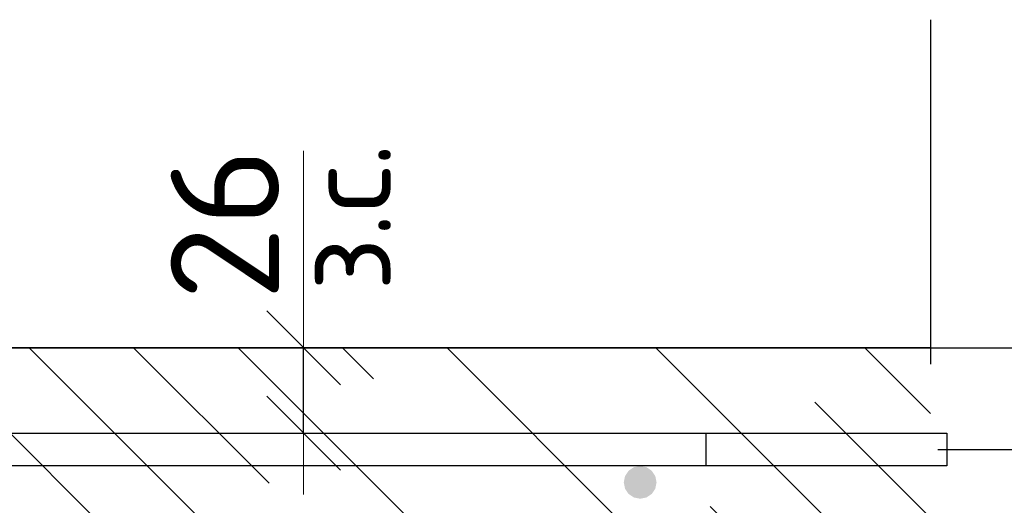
# Model space of a CAD drawing. Header units: metres. Extents: x -38 to 97, y -15 to 21.
# Tile 151 of 230: x 72.479 to 72.778, y 8.484 to 8.632. Entities that reach past the tile are written whole.
import ezdxf

# ---------------------------------------------------------------- set-up
doc = ezdxf.new("R2010")
doc.units = ezdxf.units.M
doc.header["$PDMODE"] = 65
doc.linetypes.add('______4', pattern=[0.135, 0.105, -0.03])
for name, color, linetype, lineweight in [('XR$3$Арм. стержнями верхней зоны', 180, 'Continuous', 35), ('XR$3$Арм.стержн. Арматура края', 96, 'Continuous', 35), ('XR$3$Размерная линия (1)', 7, 'Continuous', 13), ('XR$3$Размерная линия_ общее', 7, 'Continuous', 13), ('XR$4$Арм. стержнями верхней зоны', 180, 'Continuous', 35), ('XR$4$Арм.стержн. Арматура края', 96, 'Continuous', 35), ('XR$4$Размерная линия (1)', 7, 'Continuous', 13), ('XR$4$Размерная линия_ общее', 7, 'Continuous', 13), ('XR$6$Арм. стержнями верхней зоны', 180, 'Continuous', 35), ('XR$6$Арм.стержн. Арматура края', 96, 'Continuous', 35), ('XR$6$Размерная линия (1)', 7, 'Continuous', 13), ('XR$6$Размерная линия_ общее', 7, 'Continuous', 13)]:
    doc.layers.add(name, color=color, linetype=linetype, lineweight=lineweight)
doc.styles.add('ISOCPEUR', font='txt')
doc.dimstyles.new('DIMSTYLE_11', dxfattribs={"dimtxt": 0.033, "dimasz": 0.0375, "dimexe": 0, "dimexo": 0, "dimgap": 0.0165, "dimtad": 2, "dimdec": 0, "dimlfac": 1000, "dimrnd": 1, "dimzin": 12, "dimdsep": 46, "dimtxsty": 'ISOCPEUR', "dimblk1": 'ALL_ML_STRICH', "dimblk2": 'ALL_ML_STRICH', "dimsah": 1, "dimcen": 0, "dimclrd": 7, "dimclre": 256, "dimclrt": 7, "dimadec": 0, "dimazin": 0, "dimtfac": 1, "dimtdec": 0, "dimtix": 1, "dimtmove": 2, "dimatfit": 3, "dimfxl": 0, "dimtvp": 1.2, "dimtzin": 0, "dimlwd": 0, "dimlwe": -3, "dimarcsym": 0})
doc.dimstyles.new('DIMSTYLE_12', dxfattribs={"dimtxt": 0.03, "dimasz": 0.03, "dimexe": 0, "dimexo": 0, "dimgap": 0.015, "dimtad": 2, "dimdec": 0, "dimlfac": 1000, "dimrnd": 1, "dimzin": 12, "dimdsep": 46, "dimtxsty": 'ISOCPEUR', "dimblk1": 'ALL_ML_STRICH', "dimblk2": 'ALL_ML_STRICH', "dimsah": 1, "dimcen": 0, "dimclrd": 7, "dimclre": 256, "dimclrt": 7, "dimadec": 0, "dimazin": 0, "dimtfac": 1, "dimtdec": 0, "dimtix": 1, "dimtmove": 2, "dimatfit": 3, "dimfxl": 0, "dimtzin": 0, "dimlwd": 0, "dimlwe": -3, "dimarcsym": 0})
doc.dimstyles.new('DIMSTYLE_14', dxfattribs={"dimtxt": 0.03, "dimasz": 0.03, "dimexe": 0, "dimexo": 0, "dimgap": 0.015, "dimtad": 2, "dimdec": 0, "dimlfac": 1000, "dimrnd": 1, "dimzin": 12, "dimdsep": 46, "dimtxsty": 'ISOCPEUR', "dimblk1": 'ALL_ML_STRICH', "dimblk2": 'ALL_ML_STRICH', "dimsah": 1, "dimcen": 0, "dimclrd": 7, "dimclre": 256, "dimclrt": 7, "dimadec": 0, "dimazin": 0, "dimtfac": 1, "dimtdec": 0, "dimtix": 1, "dimtmove": 2, "dimatfit": 3, "dimfxl": 0, "dimtvp": 1.2, "dimtzin": 0, "dimlwd": 0, "dimlwe": -3, "dimarcsym": 0})
doc.dimstyles.new('DIMSTYLE_8', dxfattribs={"dimtxt": 0.033, "dimasz": 0.0375, "dimexe": 0, "dimexo": 0, "dimgap": 0.0165, "dimtad": 2, "dimdec": 0, "dimlfac": 1000, "dimrnd": 1, "dimzin": 12, "dimdsep": 46, "dimtxsty": 'ISOCPEUR', "dimblk1": 'ALL_ML_STRICH', "dimblk2": 'ALL_ML_STRICH', "dimsah": 1, "dimcen": 0, "dimclrd": 7, "dimclre": 256, "dimclrt": 7, "dimadec": 0, "dimazin": 0, "dimtfac": 1, "dimtdec": 0, "dimtix": 1, "dimtmove": 2, "dimatfit": 3, "dimfxl": 0, "dimtzin": 0, "dimlwd": 0, "dimlwe": -3, "dimarcsym": 0})
pattern_1 = [(135, (0, 0), (-0.031819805, -0.031819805), [0.4, -0.05, 0, -0.05]), (135, (-0.01591, -0.01591), (-0.031819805, -0.031819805), [0.8, -0.1, 0.1, -0.1])]

# ---------------------------------------------------------------- blocks, each defined once
blk = doc.blocks.new('ALL_ML_STRICH')
at = {"color": 0, "linetype": 'ByBlock', "lineweight": -2}
for p, q in [((0, -0.5), (0, 0.5)), ((-0.3, -0.3), (0.3, 0.3)), ((-1, 0), (0.5, 0))]:
    blk.add_line(p, q, dxfattribs=at)
blk = doc.blocks.new('*D137')
at = {"layer": 'DEFPOINTS', "color": 7, "linetype": 'Continuous', "lineweight": 13, "transparency": 33554687}
for p in [(72.7273, 8.53188), (72.7273, 8.33188), (72.89884, 8.33188)]:
    blk.add_point(p, dxfattribs=at)
at = {"layer": 'XR$3$Размерная линия_ общее', "color": 253, "linetype": 'Continuous', "lineweight": -2, "true_color": 0xa0a0a0, "transparency": 33554687}
for p, q in [((72.7473, 8.53188), (72.89884, 8.53188)), ((72.7473, 8.33188), (72.89884, 8.33188))]:
    blk.add_line(p, q, dxfattribs=at)
at = {"layer": 'XR$3$Размерная линия_ общее', "color": 7, "linetype": 'Continuous', "lineweight": -2, "transparency": 33554687}
blk.add_line((72.89884, 8.33188), (72.89884, 8.53188), dxfattribs=at)
at = {"layer": 'XR$3$Размерная линия_ общее', "color": 7, "linetype": 'Continuous', "lineweight": 13, "transparency": 33554687, "xscale": 0.0375, "yscale": 0.0375, "zscale": 0.0375}
for p, rotation in [((72.89884, 8.53188), 90), ((72.89884, 8.33188), 270)]:
    blk.add_blockref('ALL_ML_STRICH', p, dxfattribs=dict(at, rotation=rotation))
at = {"layer": 'XR$3$Размерная линия_ общее', "color": 7, "linetype": 'Continuous', "lineweight": 13, "transparency": 33554687, "insert": (72.87484, 8.43353), "char_height": 0.033, "width": 0.099, "attachment_point": 5, "rotation": 90, "style": 'ISOCPEUR'}
blk.add_mtext('\\A1;{200}', dxfattribs=at)
blk = doc.blocks.new('*D141')
at = {"layer": 'DEFPOINTS', "color": 7, "linetype": 'Continuous', "lineweight": 13, "transparency": 33554687}
for p in [(72.52503, 8.53188), (72.52503, 8.50588), (72.56502, 8.50588)]:
    blk.add_point(p, dxfattribs=at)
at = {"layer": 'XR$3$Размерная линия_ общее', "color": 253, "linetype": 'Continuous', "lineweight": -2, "true_color": 0xa0a0a0, "transparency": 33554687}
for p, q in [((72.54503, 8.53188), (72.56502, 8.53188)), ((72.54503, 8.50588), (72.56502, 8.50588))]:
    blk.add_line(p, q, dxfattribs=at)
at = {"layer": 'XR$3$Размерная линия_ общее', "color": 7, "linetype": 'Continuous', "lineweight": -2, "transparency": 33554687}
blk.add_line((72.56502, 8.50588), (72.56502, 8.53188), dxfattribs=at)
at = {"layer": 'XR$3$Размерная линия_ общее', "color": 7, "linetype": 'Continuous', "lineweight": 13, "transparency": 33554687, "xscale": 0.0375, "yscale": 0.0375, "zscale": 0.0375}
for p, rotation in [((72.56502, 8.53188), 90), ((72.56502, 8.50588), 270)]:
    blk.add_blockref('ALL_ML_STRICH', p, dxfattribs=dict(at, rotation=rotation))
at = {"layer": 'XR$3$Размерная линия_ общее', "color": 7, "linetype": 'Continuous', "lineweight": 13, "transparency": 33554687, "insert": (72.56456, 8.54924), "char_height": 0.027, "width": 0.00135, "attachment_point": 1, "rotation": 90, "line_spacing_factor": 0.60241, "style": 'ISOCPEUR'}
blk.add_mtext('з.с.', dxfattribs=at)
at = {"layer": 'XR$3$Размерная линия_ общее', "color": 7, "linetype": 'Continuous', "lineweight": 13, "transparency": 33554687, "insert": (72.54102, 8.5696), "char_height": 0.033, "width": 0.066, "attachment_point": 5, "rotation": 90, "style": 'ISOCPEUR'}
blk.add_mtext('\\A1;{26}', dxfattribs=at)
blk = doc.blocks.new('*D199')
at = {"layer": 'DEFPOINTS', "color": 7, "linetype": 'Continuous', "lineweight": 13, "transparency": 33554687}
for p in [(72.73821, 8.50088), (72.73118, 8.37688), (72.82384, 8.37688)]:
    blk.add_point(p, dxfattribs=at)
at = {"layer": 'XR$3$Размерная линия (1)', "color": 9, "linetype": 'Continuous', "lineweight": -2, "true_color": 0xc7c7c7, "transparency": 33554687}
for p, q in [((72.75821, 8.50088), (72.82384, 8.50088)), ((72.75118, 8.37688), (72.82384, 8.37688))]:
    blk.add_line(p, q, dxfattribs=at)
at = {"layer": 'XR$3$Размерная линия (1)', "color": 7, "linetype": 'Continuous', "lineweight": -2, "transparency": 33554687}
blk.add_line((72.82384, 8.37688), (72.82384, 8.50088), dxfattribs=at)
at = {"layer": 'XR$3$Размерная линия (1)', "color": 7, "linetype": 'Continuous', "lineweight": 13, "transparency": 33554687, "xscale": 0.03, "yscale": 0.03, "zscale": 0.03}
for p, rotation in [((72.82384, 8.50088), 90), ((72.82384, 8.37688), 270)]:
    blk.add_blockref('ALL_ML_STRICH', p, dxfattribs=dict(at, rotation=rotation))
at = {"layer": 'XR$3$Размерная линия (1)', "color": 7, "linetype": 'Continuous', "lineweight": 13, "transparency": 33554687, "insert": (72.80134, 8.44188), "char_height": 0.03, "width": 0.09, "attachment_point": 5, "rotation": 90, "style": 'ISOCPEUR'}
blk.add_mtext('\\A1;{124}', dxfattribs=at)
blk = doc.blocks.new('*D200')
at = {"layer": 'DEFPOINTS', "color": 7, "linetype": 'Continuous', "lineweight": 13, "transparency": 33554687}
for p in [(72.72034, 8.53188), (72.73821, 8.50088), (72.82384, 8.50088)]:
    blk.add_point(p, dxfattribs=at)
at = {"layer": 'XR$3$Размерная линия (1)', "color": 9, "linetype": 'Continuous', "lineweight": -2, "true_color": 0xc7c7c7, "transparency": 33554687}
for p, q in [((72.74034, 8.53188), (72.82384, 8.53188)), ((72.75821, 8.50088), (72.82384, 8.50088))]:
    blk.add_line(p, q, dxfattribs=at)
at = {"layer": 'XR$3$Размерная линия (1)', "color": 7, "linetype": 'Continuous', "lineweight": -2, "transparency": 33554687}
blk.add_line((72.82384, 8.50088), (72.82384, 8.53188), dxfattribs=at)
at = {"layer": 'XR$3$Размерная линия (1)', "color": 7, "linetype": 'Continuous', "lineweight": 13, "transparency": 33554687, "xscale": 0.03, "yscale": 0.03, "zscale": 0.03}
for p, rotation in [((72.82384, 8.53188), 90), ((72.82384, 8.50088), 270)]:
    blk.add_blockref('ALL_ML_STRICH', p, dxfattribs=dict(at, rotation=rotation))
at = {"layer": 'XR$3$Размерная линия (1)', "color": 7, "linetype": 'Continuous', "lineweight": 13, "transparency": 33554687, "insert": (72.8011, 8.57917), "char_height": 0.03, "width": 0.06, "attachment_point": 5, "rotation": 90, "style": 'ISOCPEUR'}
blk.add_mtext('\\A1;{31}', dxfattribs=at)
blk = doc.blocks.new('*D368')
at = {"layer": 'DEFPOINTS', "color": 7, "linetype": 'Continuous', "lineweight": 13, "transparency": 33554687}
for p in [(72.7273, 8.53188), (72.7273, 8.33188), (72.89884, 8.33188)]:
    blk.add_point(p, dxfattribs=at)
at = {"layer": 'XR$4$Размерная линия_ общее', "color": 253, "linetype": 'Continuous', "lineweight": -2, "true_color": 0xa0a0a0, "transparency": 33554687}
for p, q in [((72.7473, 8.53188), (72.89884, 8.53188)), ((72.7473, 8.33188), (72.89884, 8.33188))]:
    blk.add_line(p, q, dxfattribs=at)
at = {"layer": 'XR$4$Размерная линия_ общее', "color": 7, "linetype": 'Continuous', "lineweight": -2, "transparency": 33554687}
blk.add_line((72.89884, 8.33188), (72.89884, 8.53188), dxfattribs=at)
at = {"layer": 'XR$4$Размерная линия_ общее', "color": 7, "linetype": 'Continuous', "lineweight": 13, "transparency": 33554687, "xscale": 0.0375, "yscale": 0.0375, "zscale": 0.0375}
for p, rotation in [((72.89884, 8.53188), 90), ((72.89884, 8.33188), 270)]:
    blk.add_blockref('ALL_ML_STRICH', p, dxfattribs=dict(at, rotation=rotation))
at = {"layer": 'XR$4$Размерная линия_ общее', "color": 7, "linetype": 'Continuous', "lineweight": 13, "transparency": 33554687, "insert": (72.87484, 8.43353), "char_height": 0.033, "width": 0.099, "attachment_point": 5, "rotation": 90, "style": 'ISOCPEUR'}
blk.add_mtext('\\A1;{200}', dxfattribs=at)
blk = doc.blocks.new('*D523')
at = {"layer": 'DEFPOINTS', "color": 7, "linetype": 'Continuous', "lineweight": 13, "transparency": 33554687}
for p in [(72.52503, 8.53188), (72.52503, 8.50588), (72.56502, 8.50588)]:
    blk.add_point(p, dxfattribs=at)
at = {"layer": 'XR$4$Размерная линия_ общее', "color": 253, "linetype": 'Continuous', "lineweight": -2, "true_color": 0xa0a0a0, "transparency": 33554687}
for p, q in [((72.54503, 8.53188), (72.56502, 8.53188)), ((72.54503, 8.50588), (72.56502, 8.50588))]:
    blk.add_line(p, q, dxfattribs=at)
at = {"layer": 'XR$4$Размерная линия_ общее', "color": 7, "linetype": 'Continuous', "lineweight": -2, "transparency": 33554687}
blk.add_line((72.56502, 8.50588), (72.56502, 8.53188), dxfattribs=at)
at = {"layer": 'XR$4$Размерная линия_ общее', "color": 7, "linetype": 'Continuous', "lineweight": 13, "transparency": 33554687, "xscale": 0.0375, "yscale": 0.0375, "zscale": 0.0375}
for p, rotation in [((72.56502, 8.53188), 90), ((72.56502, 8.50588), 270)]:
    blk.add_blockref('ALL_ML_STRICH', p, dxfattribs=dict(at, rotation=rotation))
at = {"layer": 'XR$4$Размерная линия_ общее', "color": 7, "linetype": 'Continuous', "lineweight": 13, "transparency": 33554687, "insert": (72.56456, 8.54924), "char_height": 0.027, "width": 0.00135, "attachment_point": 1, "rotation": 90, "line_spacing_factor": 0.60241, "style": 'ISOCPEUR'}
blk.add_mtext('з.с.', dxfattribs=at)
at = {"layer": 'XR$4$Размерная линия_ общее', "color": 7, "linetype": 'Continuous', "lineweight": 13, "transparency": 33554687, "insert": (72.54102, 8.5696), "char_height": 0.033, "width": 0.066, "attachment_point": 5, "rotation": 90, "style": 'ISOCPEUR'}
blk.add_mtext('\\A1;{26}', dxfattribs=at)
blk = doc.blocks.new('*D577')
at = {"layer": 'DEFPOINTS', "color": 7, "linetype": 'Continuous', "lineweight": 13, "transparency": 33554687}
for p in [(72.7385, 8.50088), (72.73118, 8.37688), (72.82384, 8.37688)]:
    blk.add_point(p, dxfattribs=at)
at = {"layer": 'XR$4$Размерная линия (1)', "color": 9, "linetype": 'Continuous', "lineweight": -2, "true_color": 0xc7c7c7, "transparency": 33554687}
for p, q in [((72.7585, 8.50088), (72.82384, 8.50088)), ((72.75118, 8.37688), (72.82384, 8.37688))]:
    blk.add_line(p, q, dxfattribs=at)
at = {"layer": 'XR$4$Размерная линия (1)', "color": 7, "linetype": 'Continuous', "lineweight": -2, "transparency": 33554687}
blk.add_line((72.82384, 8.37688), (72.82384, 8.50088), dxfattribs=at)
at = {"layer": 'XR$4$Размерная линия (1)', "color": 7, "linetype": 'Continuous', "lineweight": 13, "transparency": 33554687, "xscale": 0.03, "yscale": 0.03, "zscale": 0.03}
for p, rotation in [((72.82384, 8.50088), 90), ((72.82384, 8.37688), 270)]:
    blk.add_blockref('ALL_ML_STRICH', p, dxfattribs=dict(at, rotation=rotation))
at = {"layer": 'XR$4$Размерная линия (1)', "color": 7, "linetype": 'Continuous', "lineweight": 13, "transparency": 33554687, "insert": (72.80134, 8.44188), "char_height": 0.03, "width": 0.09, "attachment_point": 5, "rotation": 90, "style": 'ISOCPEUR'}
blk.add_mtext('\\A1;{124}', dxfattribs=at)
blk = doc.blocks.new('*D578')
at = {"layer": 'DEFPOINTS', "color": 7, "linetype": 'Continuous', "lineweight": 13, "transparency": 33554687}
for p in [(72.72034, 8.53188), (72.7385, 8.50088), (72.82384, 8.50088)]:
    blk.add_point(p, dxfattribs=at)
at = {"layer": 'XR$4$Размерная линия (1)', "color": 9, "linetype": 'Continuous', "lineweight": -2, "true_color": 0xc7c7c7, "transparency": 33554687}
for p, q in [((72.74034, 8.53188), (72.82384, 8.53188)), ((72.7585, 8.50088), (72.82384, 8.50088))]:
    blk.add_line(p, q, dxfattribs=at)
at = {"layer": 'XR$4$Размерная линия (1)', "color": 7, "linetype": 'Continuous', "lineweight": -2, "transparency": 33554687}
blk.add_line((72.82384, 8.50088), (72.82384, 8.53188), dxfattribs=at)
at = {"layer": 'XR$4$Размерная линия (1)', "color": 7, "linetype": 'Continuous', "lineweight": 13, "transparency": 33554687, "xscale": 0.03, "yscale": 0.03, "zscale": 0.03}
for p, rotation in [((72.82384, 8.53188), 90), ((72.82384, 8.50088), 270)]:
    blk.add_blockref('ALL_ML_STRICH', p, dxfattribs=dict(at, rotation=rotation))
at = {"layer": 'XR$4$Размерная линия (1)', "color": 7, "linetype": 'Continuous', "lineweight": 13, "transparency": 33554687, "insert": (72.8011, 8.57917), "char_height": 0.03, "width": 0.06, "attachment_point": 5, "rotation": 90, "style": 'ISOCPEUR'}
blk.add_mtext('\\A1;{31}', dxfattribs=at)
blk = doc.blocks.new('*D767')
at = {"layer": 'DEFPOINTS', "color": 7, "linetype": 'Continuous', "lineweight": 13, "transparency": 33554687}
for p in [(72.7273, 8.53188), (72.7273, 8.33188), (72.89884, 8.33188)]:
    blk.add_point(p, dxfattribs=at)
at = {"layer": 'XR$6$Размерная линия_ общее', "color": 253, "linetype": 'Continuous', "lineweight": -2, "true_color": 0xa0a0a0, "transparency": 33554687}
for p, q in [((72.7473, 8.53188), (72.89884, 8.53188)), ((72.7473, 8.33188), (72.89884, 8.33188))]:
    blk.add_line(p, q, dxfattribs=at)
at = {"layer": 'XR$6$Размерная линия_ общее', "color": 7, "linetype": 'Continuous', "lineweight": -2, "transparency": 33554687}
blk.add_line((72.89884, 8.33188), (72.89884, 8.53188), dxfattribs=at)
at = {"layer": 'XR$6$Размерная линия_ общее', "color": 7, "linetype": 'Continuous', "lineweight": 13, "transparency": 33554687, "xscale": 0.0375, "yscale": 0.0375, "zscale": 0.0375}
for p, rotation in [((72.89884, 8.53188), 90), ((72.89884, 8.33188), 270)]:
    blk.add_blockref('ALL_ML_STRICH', p, dxfattribs=dict(at, rotation=rotation))
at = {"layer": 'XR$6$Размерная линия_ общее', "color": 7, "linetype": 'Continuous', "lineweight": 13, "transparency": 33554687, "insert": (72.87484, 8.43353), "char_height": 0.033, "width": 0.099, "attachment_point": 5, "rotation": 90, "style": 'ISOCPEUR'}
blk.add_mtext('\\A1;{200}', dxfattribs=at)
blk = doc.blocks.new('*D882')
at = {"layer": 'DEFPOINTS', "color": 7, "linetype": 'Continuous', "lineweight": 13, "transparency": 33554687}
for p in [(72.52503, 8.53188), (72.52503, 8.50588), (72.56502, 8.50588)]:
    blk.add_point(p, dxfattribs=at)
at = {"layer": 'XR$6$Размерная линия_ общее', "color": 253, "linetype": 'Continuous', "lineweight": -2, "true_color": 0xa0a0a0, "transparency": 33554687}
for p, q in [((72.54503, 8.53188), (72.56502, 8.53188)), ((72.54503, 8.50588), (72.56502, 8.50588))]:
    blk.add_line(p, q, dxfattribs=at)
at = {"layer": 'XR$6$Размерная линия_ общее', "color": 7, "linetype": 'Continuous', "lineweight": -2, "transparency": 33554687}
blk.add_line((72.56502, 8.50588), (72.56502, 8.53188), dxfattribs=at)
at = {"layer": 'XR$6$Размерная линия_ общее', "color": 7, "linetype": 'Continuous', "lineweight": 13, "transparency": 33554687, "xscale": 0.0375, "yscale": 0.0375, "zscale": 0.0375}
for p, rotation in [((72.56502, 8.53188), 90), ((72.56502, 8.50588), 270)]:
    blk.add_blockref('ALL_ML_STRICH', p, dxfattribs=dict(at, rotation=rotation))
at = {"layer": 'XR$6$Размерная линия_ общее', "color": 7, "linetype": 'Continuous', "lineweight": 13, "transparency": 33554687, "insert": (72.56456, 8.54924), "char_height": 0.027, "width": 0.00135, "attachment_point": 1, "rotation": 90, "line_spacing_factor": 0.60241, "style": 'ISOCPEUR'}
blk.add_mtext('з.с.', dxfattribs=at)
at = {"layer": 'XR$6$Размерная линия_ общее', "color": 7, "linetype": 'Continuous', "lineweight": 13, "transparency": 33554687, "insert": (72.54102, 8.5696), "char_height": 0.033, "width": 0.066, "attachment_point": 5, "rotation": 90, "style": 'ISOCPEUR'}
blk.add_mtext('\\A1;{26}', dxfattribs=at)
blk = doc.blocks.new('*D884')
at = {"layer": 'DEFPOINTS', "color": 7, "linetype": 'Continuous', "lineweight": 13, "transparency": 33554687}
for p in [(72.73821, 8.50088), (72.73118, 8.37688), (72.82384, 8.37688)]:
    blk.add_point(p, dxfattribs=at)
at = {"layer": 'XR$6$Размерная линия (1)', "color": 9, "linetype": 'Continuous', "lineweight": -2, "true_color": 0xc7c7c7, "transparency": 33554687}
for p, q in [((72.75821, 8.50088), (72.82384, 8.50088)), ((72.75118, 8.37688), (72.82384, 8.37688))]:
    blk.add_line(p, q, dxfattribs=at)
at = {"layer": 'XR$6$Размерная линия (1)', "color": 7, "linetype": 'Continuous', "lineweight": -2, "transparency": 33554687}
blk.add_line((72.82384, 8.37688), (72.82384, 8.50088), dxfattribs=at)
at = {"layer": 'XR$6$Размерная линия (1)', "color": 7, "linetype": 'Continuous', "lineweight": 13, "transparency": 33554687, "xscale": 0.03, "yscale": 0.03, "zscale": 0.03}
for p, rotation in [((72.82384, 8.50088), 90), ((72.82384, 8.37688), 270)]:
    blk.add_blockref('ALL_ML_STRICH', p, dxfattribs=dict(at, rotation=rotation))
at = {"layer": 'XR$6$Размерная линия (1)', "color": 7, "linetype": 'Continuous', "lineweight": 13, "transparency": 33554687, "insert": (72.80134, 8.44188), "char_height": 0.03, "width": 0.09, "attachment_point": 5, "rotation": 90, "style": 'ISOCPEUR'}
blk.add_mtext('\\A1;{124}', dxfattribs=at)
blk = doc.blocks.new('*D885')
at = {"layer": 'DEFPOINTS', "color": 7, "linetype": 'Continuous', "lineweight": 13, "transparency": 33554687}
for p in [(72.72034, 8.53188), (72.73821, 8.50088), (72.82384, 8.50088)]:
    blk.add_point(p, dxfattribs=at)
at = {"layer": 'XR$6$Размерная линия (1)', "color": 9, "linetype": 'Continuous', "lineweight": -2, "true_color": 0xc7c7c7, "transparency": 33554687}
for p, q in [((72.74034, 8.53188), (72.82384, 8.53188)), ((72.75821, 8.50088), (72.82384, 8.50088))]:
    blk.add_line(p, q, dxfattribs=at)
at = {"layer": 'XR$6$Размерная линия (1)', "color": 7, "linetype": 'Continuous', "lineweight": -2, "transparency": 33554687}
blk.add_line((72.82384, 8.50088), (72.82384, 8.53188), dxfattribs=at)
at = {"layer": 'XR$6$Размерная линия (1)', "color": 7, "linetype": 'Continuous', "lineweight": 13, "transparency": 33554687, "xscale": 0.03, "yscale": 0.03, "zscale": 0.03}
for p, rotation in [((72.82384, 8.53188), 90), ((72.82384, 8.50088), 270)]:
    blk.add_blockref('ALL_ML_STRICH', p, dxfattribs=dict(at, rotation=rotation))
at = {"layer": 'XR$6$Размерная линия (1)', "color": 7, "linetype": 'Continuous', "lineweight": 13, "transparency": 33554687, "insert": (72.8011, 8.57917), "char_height": 0.03, "width": 0.06, "attachment_point": 5, "rotation": 90, "style": 'ISOCPEUR'}
blk.add_mtext('\\A1;{31}', dxfattribs=at)

msp = doc.modelspace()

# ---------------------------------------------------------------- hatches: boundary and pattern name
at = {"linetype": 'Continuous', "lineweight": 13, "transparency": 33554687}
h = msp.add_hatch(dxfattribs=at)
h.set_pattern_fill('__________540', scale=0.015, style=0, pattern_type=2)
h.set_pattern_definition(pattern_1)
h.paths.add_polyline_path([(72.1675, 8.53188), (72.1675, 8.33188), (72.75595, 8.33188), (72.75595, 8.53188)], flags=0)
h = msp.add_hatch(dxfattribs=at)
h.set_pattern_fill('__________540', scale=0.015, style=0, pattern_type=2)
h.set_pattern_definition(pattern_1)
h.paths.add_polyline_path([(72.1675, 8.53188), (72.1675, 8.33188), (72.75595, 8.33188), (72.75595, 8.53188)], flags=0)
h = msp.add_hatch(dxfattribs=at)
h.set_pattern_fill('__________540', scale=0.015, style=0, pattern_type=2)
h.set_pattern_definition(pattern_1)
h.paths.add_polyline_path([(72.1675, 8.53188), (72.1675, 8.33188), (72.75595, 8.33188), (72.75595, 8.53188)], flags=0)
at = {"layer": 'XR$3$Арм. стержнями верхней зоны', "linetype": 'Continuous', "lineweight": 50, "transparency": 33554687}
msp.add_hatch(color=4, dxfattribs=at).paths.add_polyline_path([(72.67251, 8.49088), (72.67212, 8.49279), (72.67104, 8.49441), (72.66942, 8.4955), (72.66751, 8.49588), (72.66559, 8.4955), (72.66397, 8.49441), (72.66289, 8.49279), (72.66251, 8.49088), (72.66289, 8.48896), (72.66397, 8.48734), (72.66559, 8.48626), (72.66751, 8.48588), (72.66942, 8.48626), (72.67104, 8.48734), (72.67212, 8.48896)])
at = {"layer": 'XR$4$Арм. стержнями верхней зоны', "linetype": 'Continuous', "lineweight": 50, "transparency": 33554687}
msp.add_hatch(color=4, dxfattribs=at).paths.add_polyline_path([(72.67251, 8.49088), (72.67212, 8.49279), (72.67104, 8.49441), (72.66942, 8.4955), (72.66751, 8.49588), (72.66559, 8.4955), (72.66397, 8.49441), (72.66289, 8.49279), (72.66251, 8.49088), (72.66289, 8.48896), (72.66397, 8.48734), (72.66559, 8.48626), (72.66751, 8.48588), (72.66942, 8.48626), (72.67104, 8.48734), (72.67212, 8.48896)])
at = {"layer": 'XR$6$Арм. стержнями верхней зоны', "linetype": 'Continuous', "lineweight": 50, "transparency": 33554687}
msp.add_hatch(color=4, dxfattribs=at).paths.add_polyline_path([(72.67251, 8.49088), (72.67212, 8.49279), (72.67104, 8.49441), (72.66942, 8.4955), (72.66751, 8.49588), (72.66559, 8.4955), (72.66397, 8.49441), (72.66289, 8.49279), (72.66251, 8.49088), (72.66289, 8.48896), (72.66397, 8.48734), (72.66559, 8.48626), (72.66751, 8.48588), (72.66942, 8.48626), (72.67104, 8.48734), (72.67212, 8.48896)])

# ---------------------------------------------------------------- linework, layer by layer
at = {"color": 7, "linetype": '______4', "lineweight": 25, "transparency": 33554687}
msp.add_line((72.75595, 8.63188), (72.75595, 8.23188), dxfattribs=at)
msp.add_line((72.75595, 8.63188), (72.75595, 8.23188), dxfattribs=at)
msp.add_line((72.75595, 8.63188), (72.75595, 8.23188), dxfattribs=at)
at = {"color": 7, "linetype": 'Continuous', "lineweight": 13, "transparency": 33554687}
msp.add_line((72.56502, 8.53188), (72.56502, 8.59188), dxfattribs=at)
msp.add_line((72.56502, 8.53188), (72.56502, 8.59188), dxfattribs=at)
msp.add_line((72.56502, 8.53188), (72.56502, 8.59188), dxfattribs=at)
at = {"color": 7, "linetype": 'Continuous', "lineweight": 35, "transparency": 33554687}
msp.add_line((72.75595, 8.53188), (72.1675, 8.53188), dxfattribs=at)
msp.add_line((72.75595, 8.53188), (72.1675, 8.53188), dxfattribs=at)
msp.add_line((72.75595, 8.53188), (72.1675, 8.53188), dxfattribs=at)
at = {"layer": 'XR$3$Арм. стержнями верхней зоны', "color": 4, "linetype": 'Continuous', "lineweight": 25, "transparency": 33554687}
for points in [[(72.76095, 8.49588), (72.1875, 8.49588), (72.1875, 8.50588), (72.76095, 8.50588), (72.76095, 8.49588)], [(72.76095, 8.49588), (72.44251, 8.49588), (72.44251, 8.50588), (72.76095, 8.50588), (72.76095, 8.49588)]]:
    msp.add_lwpolyline(points, dxfattribs=at)
at = {"layer": 'XR$3$Арм.стержн. Арматура края', "color": 4, "linetype": 'Continuous', "lineweight": 25, "transparency": 33554687}
msp.add_lwpolyline([(72.21607, 8.50588), (72.6875, 8.50588), (72.6875, 8.49588), (72.21676, 8.49588)], dxfattribs=at)
at = {"layer": 'XR$4$Арм. стержнями верхней зоны', "color": 4, "linetype": 'Continuous', "lineweight": 25, "transparency": 33554687}
for points in [[(72.76095, 8.49588), (72.1875, 8.49588), (72.1875, 8.50588), (72.76095, 8.50588), (72.76095, 8.49588)], [(72.76095, 8.49588), (72.44251, 8.49588), (72.44251, 8.50588), (72.76095, 8.50588), (72.76095, 8.49588)]]:
    msp.add_lwpolyline(points, dxfattribs=at)
at = {"layer": 'XR$4$Арм.стержн. Арматура края', "color": 4, "linetype": 'Continuous', "lineweight": 25, "transparency": 33554687}
msp.add_lwpolyline([(72.21607, 8.50588), (72.6875, 8.50588), (72.6875, 8.49588), (72.21676, 8.49588)], dxfattribs=at)
at = {"layer": 'XR$6$Арм. стержнями верхней зоны', "color": 4, "linetype": 'Continuous', "lineweight": 25, "transparency": 33554687}
for points in [[(72.76095, 8.49588), (72.1875, 8.49588), (72.1875, 8.50588), (72.76095, 8.50588), (72.76095, 8.49588)], [(72.76095, 8.49588), (72.44251, 8.49588), (72.44251, 8.50588), (72.76095, 8.50588), (72.76095, 8.49588)]]:
    msp.add_lwpolyline(points, dxfattribs=at)
at = {"layer": 'XR$6$Арм.стержн. Арматура края', "color": 4, "linetype": 'Continuous', "lineweight": 25, "transparency": 33554687}
msp.add_lwpolyline([(72.21607, 8.50588), (72.6875, 8.50588), (72.6875, 8.49588), (72.21676, 8.49588)], dxfattribs=at)

# ---------------------------------------------------------------- dimensions: what is measured, and where the dimension line sits
at = {"layer": 'XR$3$Размерная линия (1)', "color": 7, "linetype": 'Continuous', "lineweight": 13, "transparency": 33554687}
for base, p1, p2, dimstyle, picture, middle in [((72.82384, 8.53188), (72.75821, 8.50088), (72.74034, 8.53188), 'DIMSTYLE_14', '*D200', (72.8011, 8.57917)), ((72.82384, 8.50088), (72.75118, 8.37688), (72.75821, 8.50088), 'DIMSTYLE_12', '*D199', (72.80134, 8.44188))]:
    dim = msp.add_linear_dim(base=base, p1=p1, p2=p2, angle=90, dimstyle=dimstyle, override={"dimpost": '<>', "dimclrd": 7, "dimclre": 9, "dimclrt": 7, "dimlwd": 0, "dimlwe": 65533}, dxfattribs=at)
    dim.commit()
    dim.dimension.update_dxf_attribs({"geometry": picture, "text_midpoint": middle, "dimtype": 160})
at = {"layer": 'XR$3$Размерная линия_ общее', "color": 7, "linetype": 'Continuous', "lineweight": 13, "transparency": 33554687}
dim = msp.add_linear_dim(base=(72.56502, 8.53188), p1=(72.54503, 8.50588), p2=(72.54503, 8.53188), angle=90, text='<>\\Xз.с.', dimstyle='DIMSTYLE_11', override={"dimpost": '<>', "dimclrd": 7, "dimclre": 253, "dimclrt": 7, "dimlwd": 0, "dimlwe": 65533}, dxfattribs=at)
dim.commit()
dim.dimension.update_dxf_attribs({"geometry": '*D141', "text_midpoint": (72.54102, 8.5696), "dimtype": 160})
dim = msp.add_linear_dim(base=(72.89884, 8.53188), p1=(72.7473, 8.33188), p2=(72.7473, 8.53188), angle=90, dimstyle='DIMSTYLE_8', override={"dimpost": '<>', "dimclrd": 7, "dimclre": 253, "dimclrt": 7, "dimlwd": 0, "dimlwe": 65533}, dxfattribs=at)
dim.commit()
dim.dimension.update_dxf_attribs({"geometry": '*D137', "text_midpoint": (72.87484, 8.43353), "dimtype": 160})
at = {"layer": 'XR$4$Размерная линия (1)', "color": 7, "linetype": 'Continuous', "lineweight": 13, "transparency": 33554687}
for base, p1, p2, dimstyle, picture, middle in [((72.82384, 8.53188), (72.7585, 8.50088), (72.74034, 8.53188), 'DIMSTYLE_14', '*D578', (72.8011, 8.57917)), ((72.82384, 8.50088), (72.75118, 8.37688), (72.7585, 8.50088), 'DIMSTYLE_12', '*D577', (72.80134, 8.44188))]:
    dim = msp.add_linear_dim(base=base, p1=p1, p2=p2, angle=90, dimstyle=dimstyle, override={"dimpost": '<>', "dimclrd": 7, "dimclre": 9, "dimclrt": 7, "dimlwd": 0, "dimlwe": 65533}, dxfattribs=at)
    dim.commit()
    dim.dimension.update_dxf_attribs({"geometry": picture, "text_midpoint": middle, "dimtype": 160})
at = {"layer": 'XR$4$Размерная линия_ общее', "color": 7, "linetype": 'Continuous', "lineweight": 13, "transparency": 33554687}
dim = msp.add_linear_dim(base=(72.56502, 8.53188), p1=(72.54503, 8.50588), p2=(72.54503, 8.53188), angle=90, text='<>\\Xз.с.', dimstyle='DIMSTYLE_11', override={"dimpost": '<>', "dimclrd": 7, "dimclre": 253, "dimclrt": 7, "dimlwd": 0, "dimlwe": 65533}, dxfattribs=at)
dim.commit()
dim.dimension.update_dxf_attribs({"geometry": '*D523', "text_midpoint": (72.54102, 8.5696), "dimtype": 160})
dim = msp.add_linear_dim(base=(72.89884, 8.53188), p1=(72.7473, 8.33188), p2=(72.7473, 8.53188), angle=90, dimstyle='DIMSTYLE_8', override={"dimpost": '<>', "dimclrd": 7, "dimclre": 253, "dimclrt": 7, "dimlwd": 0, "dimlwe": 65533}, dxfattribs=at)
dim.commit()
dim.dimension.update_dxf_attribs({"geometry": '*D368', "text_midpoint": (72.87484, 8.43353), "dimtype": 160})
at = {"layer": 'XR$6$Размерная линия (1)', "color": 7, "linetype": 'Continuous', "lineweight": 13, "transparency": 33554687}
for base, p1, p2, dimstyle, picture, middle in [((72.82384, 8.53188), (72.75821, 8.50088), (72.74034, 8.53188), 'DIMSTYLE_14', '*D885', (72.8011, 8.57917)), ((72.82384, 8.50088), (72.75118, 8.37688), (72.75821, 8.50088), 'DIMSTYLE_12', '*D884', (72.80134, 8.44188))]:
    dim = msp.add_linear_dim(base=base, p1=p1, p2=p2, angle=90, dimstyle=dimstyle, override={"dimpost": '<>', "dimclrd": 7, "dimclre": 9, "dimclrt": 7, "dimlwd": 0, "dimlwe": 65533}, dxfattribs=at)
    dim.commit()
    dim.dimension.update_dxf_attribs({"geometry": picture, "text_midpoint": middle, "dimtype": 160})
at = {"layer": 'XR$6$Размерная линия_ общее', "color": 7, "linetype": 'Continuous', "lineweight": 13, "transparency": 33554687}
dim = msp.add_linear_dim(base=(72.56502, 8.53188), p1=(72.54503, 8.50588), p2=(72.54503, 8.53188), angle=90, text='<>\\Xз.с.', dimstyle='DIMSTYLE_11', override={"dimpost": '<>', "dimclrd": 7, "dimclre": 253, "dimclrt": 7, "dimlwd": 0, "dimlwe": 65533}, dxfattribs=at)
dim.commit()
dim.dimension.update_dxf_attribs({"geometry": '*D882', "text_midpoint": (72.54102, 8.5696), "dimtype": 160})
dim = msp.add_linear_dim(base=(72.89884, 8.53188), p1=(72.7473, 8.33188), p2=(72.7473, 8.53188), angle=90, dimstyle='DIMSTYLE_8', override={"dimpost": '<>', "dimclrd": 7, "dimclre": 253, "dimclrt": 7, "dimlwd": 0, "dimlwe": 65533}, dxfattribs=at)
dim.commit()
dim.dimension.update_dxf_attribs({"geometry": '*D767', "text_midpoint": (72.87484, 8.43353), "dimtype": 160})

doc.saveas('drawing.dxf')
